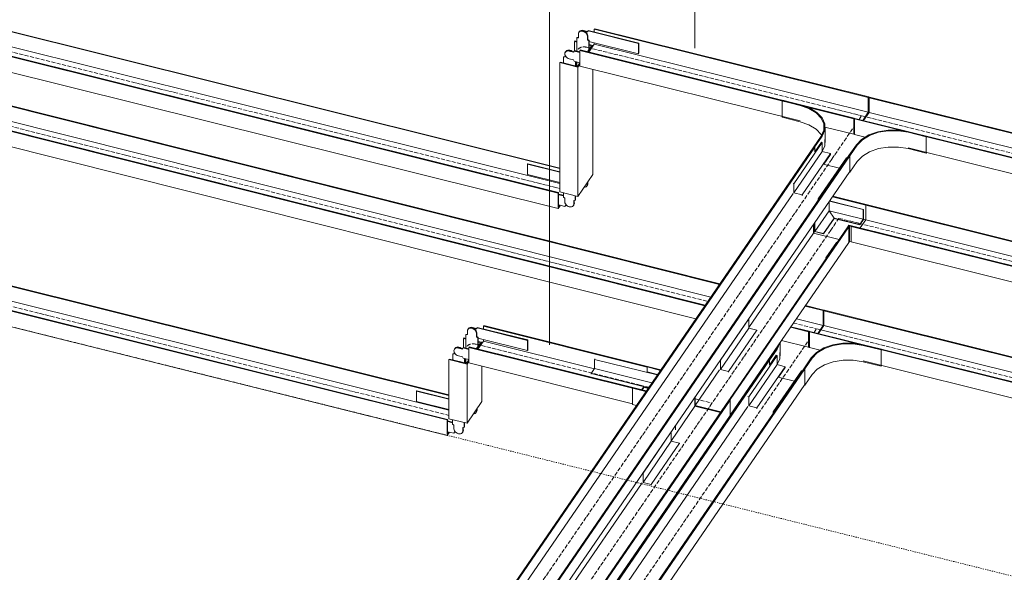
# Model space of a CAD drawing. Header units: millimetres. Extents: x 5617 to 126876, y 7718 to 242066.
# Tile 21 of 25: x 79909 to 82432, y 202225 to 203641. Entities that reach past the tile are written whole.
import ezdxf

# ---------------------------------------------------------------- set-up
doc = ezdxf.new("R2010")
doc.units = ezdxf.units.MM
doc.linetypes.add('Осевая', pattern=[14, 10, -2, 0, -2])
doc.linetypes.add('Скрыто', pattern=[6, 3, -3])
doc.layers.add('Границы 3D вида', color=7, linetype='Скрыто', lineweight=20, true_color=0x0080c0)
for name, color, linetype, lineweight in [('Кабельные лотки', 7, 'Continuous', 18), ('Марки кабельных лотков', 7, 'Continuous', 20), ('Осевая линия', 7, 'Осевая', 18), ('Соединительные детали кабельных лотков', 7, 'Continuous', 18)]:
    doc.layers.add(name, color=color, linetype=linetype, lineweight=lineweight)

# ---------------------------------------------------------------- blocks, each defined once
blk = doc.blocks.new('OSTEC_CT - ЛН_ ЛП - ОГП - Тройник - ZS - Цинкование по методу Сендзимира-1219768-МКСС_К3_L28')
at = {"layer": 'Осевая линия'}
for p, q in [((122207.3, 202839.7), (122213.7, 202849.1)), ((122137.3, 202737.7), (122195.5, 202822.6))]:
    blk.add_line(p, q, dxfattribs=at)
at = {"layer": 'Соединительные детали кабельных лотков', "color": 96, "true_color": 0x008000}
for p, q in [((122230.9, 202895.7), (122231.9, 202897.1)), ((122232.8, 202895.3), (122231.1, 202895.7)), ((122231.9, 202897.1), (122233.7, 202896.6)), ((122233.7, 202896.6), (122232.8, 202895.3)), ((122231.1, 202857.8), (122232.8, 202857.3)), ((122112.5, 202796.5), (122119.4, 202812)), ((122120.3, 202780.1), (122120.3, 202813.7)), ((122110.2, 202797), (122091.1, 202769.2)), ((122093.4, 202768.6), (122112.5, 202796.5)), ((122113.4, 202802.4), (122110.2, 202797)), ((122193.7, 202803.5), (122195.5, 202806.2)), ((122193.7, 202801.5), (122193.7, 202803.5)), ((122193.7, 202803.5), (122195.5, 202803.1)), ((122194.9, 202803.2), (122193.7, 202801.5)), ((122193.7, 202801.5), (122195.5, 202801.1)), ((122195.5, 202803.1), (122195.5, 202801.1)), ((122333.2, 202806.7), (122379.4, 202795.2)), ((122380.4, 202796.6), (122334.2, 202808.1)), ((122379.4, 202795.2), (122380.4, 202796.6)), ((122379.4, 202753.3), (122379.4, 202795.2)), ((122091.1, 202769.2), (122093.4, 202768.6)), ((122200.3, 202774.6), (122181.2, 202746.7)), ((122183.5, 202746.2), (122202.6, 202774)), ((122333.2, 202764.8), (122379.4, 202753.3)), ((122181.2, 202746.7), (122183.5, 202746.2)), ((122183.5, 202704.3), (122183.5, 202746.2)), ((122379.4, 202753.3), (122380.6, 202755)), ((122183.5, 202704.3), (122202.6, 202732.1)), ((122182.3, 202704.6), (122183.5, 202704.3))]:
    blk.add_line(p, q, dxfattribs=at)
for points in [[(122334.2, 202808.1, 0), (122308.3, 202812.2, 0), (122281.6, 202812.2, 0), (122255.7, 202808, 0), (122232.6, 202800, 0), (122213.7, 202788.6, 0), (122200.3, 202774.6, 0)], [(122202.6, 202774, 0), (122215.7, 202787.6, 0), (122234.1, 202798.8, 0), (122256.7, 202806.6, 0), (122281.9, 202810.7, 0), (122308, 202810.7, 0), (122333.2, 202806.7, 0)], [(122113.1, 202757.4, 0), (122119.4, 202772.1, 0), (122119.4, 202788.1, 0)], [(122333.2, 202764.8, 0), (122308, 202768.8, 0), (122281.9, 202768.8, 0), (122256.7, 202764.7, 0), (122234.1, 202756.9, 0), (122215.7, 202745.7, 0), (122202.6, 202732.1, 0)]]:
    blk.add_polyline3d(points, dxfattribs=at)
blk = doc.blocks.new('OSTEC_U - ЛН_ ЛП - СЛУМ - OSTEC_U - ЛН_ ЛП - СЛУМ-1216886-МКСС_К3_L28')
at = {"layer": 'Соединительные детали кабельных лотков', "color": 96, "true_color": 0x008000}
for p, q in [((122102.7, 202635.9), (122175.3, 202741.6)), ((122175.3, 202741.6), (122177.3, 202741.1)), ((122104.7, 202635.4), (122102.7, 202635.9)), ((122102.7, 202635.9), (122102.7, 202633.9))]:
    blk.add_line(p, q, dxfattribs=at)
blk = doc.blocks.new('OSTEC_U - ЛН_ ЛП - СЛУМ - OSTEC_U - ЛН_ ЛП - СЛУМ-V33-МКСС_К3_L28')
at = {"layer": 'Соединительные детали кабельных лотков', "color": 96, "true_color": 0x008000}
for p, q in [((122112.9, 202780.7), (122040.3, 202674.9)), ((122110.6, 202781.3), (122093.4, 202756.3)), ((122110.6, 202781.3), (122112.9, 202780.7)), ((122112.9, 202780.7), (122112.9, 202757.2)), ((122112.9, 202757.2), (122040.3, 202651.4)), ((122133.7, 202752), (122061.1, 202646.2)), ((122112.9, 202757.2), (122133.7, 202752)), ((122116.5, 202725), (122133.7, 202750)), ((122133.7, 202752), (122133.7, 202750)), ((122040.3, 202674.9), (122038, 202675.5)), ((122040.3, 202651.4), (122040.3, 202674.9)), ((122061.1, 202646.2), (122040.3, 202651.4)), ((122061.1, 202644.2), (122061.1, 202646.2))]:
    blk.add_line(p, q, dxfattribs=at)
blk = doc.blocks.new('OSTEC_U - ЛН_ ЛП - ПШСМ - OSTEC_U - ЛН_ ЛП - ПШСМ-1333228-МКСС_К3_L28')
at = {"layer": 'Соединительные детали кабельных лотков', "color": 96, "true_color": 0x008000}
for p, q in [((121564.9, 203197.6), (121564.9, 203186)), ((121595.4, 203178.4), (121595.4, 203190)), ((121596.1, 203189.8), (121596.1, 203179.5)), ((121564.9, 203186), (121568.6, 203183.6)), ((121568.6, 203183.6), (121568.6, 203174.4)), ((121590.4, 203164.5), (121591.2, 203165.6)), ((121591.7, 203177.8), (121595.4, 203178.4)), ((121591.7, 203168.7), (121591.7, 203177.8)), ((121592.4, 203178), (121592.4, 203169.8)), ((121596.1, 203179.5), (121595.4, 203178.4))]:
    blk.add_line(p, q, dxfattribs=at)
for points in [[(121568.6, 203174.4, 0), (121569, 203171.7, 0), (121570.1, 203169, 0), (121572, 203166.5, 0), (121574.4, 203164.3, 0), (121577.1, 203162.6, 0), (121580.1, 203161.6, 0), (121583.1, 203161.2, 0), (121585.9, 203161.5, 0), (121588.3, 203162.4, 0), (121590.1, 203164.1, 0), (121591.3, 203166.2, 0), (121591.7, 203168.7, 0)], [(121592.4, 203169.8, 0), (121592.1, 203167.3, 0), (121591.2, 203165.6, 0)]]:
    blk.add_polyline3d(points, dxfattribs=at)
blk = doc.blocks.new('OSTEC_U - ЛН_ ЛП - ПШСМ - OSTEC_U - ЛН_ ЛП - ПШСМ-1333232-МКСС_К3_L28')
at = {"layer": 'Соединительные детали кабельных лотков', "color": 96, "true_color": 0x008000}
for p, q in [((121625.9, 203216.2), (121626.7, 203217.3)), ((121627.2, 203220.4), (121627.2, 203224.6)), ((121627.9, 203225.7), (121627.9, 203221.5))]:
    blk.add_line(p, q, dxfattribs=at)
for points in [[(121625.9, 203216.2, 0), (121626.8, 203217.9, 0), (121627.2, 203220.4, 0)], [(121627.9, 203221.5, 0), (121627.6, 203219, 0), (121626.7, 203217.3, 0)]]:
    blk.add_polyline3d(points, dxfattribs=at)
blk = doc.blocks.new('OSTEC_U - ЛН_ ЛП - ПШСМ - OSTEC_U - ЛН_ ЛП - ПШСМ-1333236-МКСС_К3_L28')
at = {"layer": 'Соединительные детали кабельных лотков', "color": 96, "true_color": 0x008000}
for p, q in [((121473, 203270.7), (121473.8, 203271.8)), ((121556.1, 203250), (121473, 203270.7)), ((121473, 203270.7), (121473, 203244.3)), ((121473.8, 203271.8), (121556.1, 203251.3)), ((121473, 203244.3), (121556.1, 203223.6)), ((121625.2, 203215.1), (121625.9, 203216.2))]:
    blk.add_line(p, q, dxfattribs=at)
for points in [[(121618.4, 203211.8, 0), (121620.6, 203212.1, 0), (121623, 203213.1, 0), (121624.9, 203214.7, 0), (121626, 203216.8, 0), (121626.4, 203219.3, 0), (121626, 203222, 0)], [(121626.8, 203223.1, 0), (121627.2, 203220.4, 0), (121626.8, 203217.9, 0), (121625.9, 203216.2, 0)]]:
    blk.add_polyline3d(points, dxfattribs=at)
blk = doc.blocks.new('OSTEC_U - ЛН_ ЛП - ПШСМ - OSTEC_U - ЛН_ ЛП - ПШСМ-1333240-МКСС_К3_L28')
at = {"layer": 'Соединительные детали кабельных лотков', "color": 96, "true_color": 0x008000}
for p, q in [((121552.4, 203194.2), (121564.9, 203191.1)), ((121564.9, 203189.8), (121553.2, 203192.7)), ((121553.2, 203166.4), (121568.5, 203162.6)), ((121568.5, 203162.6), (121570.3, 203165.3)), ((121570.3, 203165.3), (121573.5, 203164.5)), ((121591.2, 203165.6), (121592, 203166.7))]:
    blk.add_line(p, q, dxfattribs=at)
for points in [[(121591.2, 203165.6, 0), (121592.1, 203167.3, 0), (121592.4, 203169.8, 0)], [(121592.8, 203173.6, 0), (121593.2, 203170.9, 0), (121592.8, 203168.4, 0), (121592, 203166.7, 0)]]:
    blk.add_polyline3d(points, dxfattribs=at)
blk = doc.blocks.new('OSTEC_CLV - ЛН_ ЛП - ПШСМ - Угол вертикальный - ZS - Цинкование по методу Сендзимира-1481697-МКСС_К3_L28')
at = {"layer": 'Осевая линия'}
blk.add_line((121625.1, 203570.4), (121625.4, 203570.3), dxfattribs=at)
blk.add_ellipse((121625.1, 203547.3), major_axis=(-23.9, 16.4), ratio=0.737588, start_param=5.180932, end_param=6.431256, dxfattribs=at)
blk = doc.blocks.new('OSTEC_U - ЛН_ ЛП - ПШСМ - OSTEC_U - ЛН_ ЛП - ПШСМ-V37-МКСС_К3_L28')
at = {"layer": 'Соединительные детали кабельных лотков', "color": 96, "true_color": 0x008000}
for p, q in [((121606.1, 203610.6), (121605.3, 203609.5)), ((121626.3, 203609.7), (121615.6, 203612.4)), ((121616.4, 203613.5), (121627, 203610.8)), ((121628, 203612.5), (121626.3, 203609.7)), ((121628, 203612.5), (121628.7, 203613.6)), ((121757.5, 203580.2), (121628, 203612.5)), ((121628.7, 203613.6), (121758.3, 203581.3)), ((121630.1, 203585.6), (121757.5, 203553.9)), ((121757.5, 203580.2), (121758.3, 203581.3)), ((121757.5, 203553.9), (121757.5, 203580.2)), ((121758.3, 203581.3), (121758.3, 203555)), ((121757.5, 203553.9), (121758.3, 203555))]:
    blk.add_line(p, q, dxfattribs=at)
for points in [[(121615.6, 203612.4, 0), (121612.6, 203612.8, 0), (121609.9, 203612.5, 0), (121607.5, 203611.5, 0), (121605.6, 203609.9, 0)], [(121606.4, 203611, 0), (121608.2, 203612.6, 0), (121610.6, 203613.6, 0), (121613.4, 203613.9, 0), (121616.4, 203613.5, 0)]]:
    blk.add_polyline3d(points, dxfattribs=at)
blk = doc.blocks.new('OSTEC_U - ЛН_ ЛП - ПШСМ - OSTEC_U - ЛН_ ЛП - ПШСМ-V38-МКСС_К3_L28')
at = {"layer": 'Соединительные детали кабельных лотков', "color": 96, "true_color": 0x008000}
for p, q in [((121570.6, 203558.8), (121569.8, 203557.7)), ((121590.8, 203558), (121580.1, 203560.6)), ((121580.1, 203540.7), (121590.8, 203538)), ((121580.9, 203561.7), (121591.5, 203559.1)), ((121592.5, 203560.7), (121590.8, 203558)), ((121592.5, 203560.7), (121593.2, 203561.9)), ((121606.9, 203557.2), (121592.5, 203560.7)), ((121593.2, 203561.9), (121606.9, 203558.5)), ((121590.8, 203538), (121592.5, 203534.4)), ((121592.5, 203534.4), (121606.9, 203530.8))]:
    blk.add_line(p, q, dxfattribs=at)
for points in [[(121580.1, 203560.6, 0), (121577.1, 203561, 0), (121574.4, 203560.7, 0), (121572, 203559.7, 0), (121570.1, 203558.1, 0), (121569, 203556, 0), (121568.6, 203553.5, 0), (121569, 203550.8, 0), (121570.1, 203548.2, 0), (121572, 203545.6, 0), (121574.4, 203543.4, 0), (121577.1, 203541.8, 0), (121580.1, 203540.7, 0)], [(121570.9, 203559.2, 0), (121572.7, 203560.9, 0), (121575.1, 203561.8, 0), (121577.9, 203562.1, 0), (121580.9, 203561.7, 0)]]:
    blk.add_polyline3d(points, dxfattribs=at)
blk = doc.blocks.new('OSTEC_U - ЛН_ ЛП - ПШСМ - OSTEC_U - ЛН_ ЛП - ПШСМ-V39-МКСС_К3_L28')
at = {"layer": 'Соединительные детали кабельных лотков', "color": 96, "true_color": 0x008000}
for p, q in [((121566.4, 203546), (121565.6, 203544.9)), ((121569.3, 203545.5), (121565.6, 203544.9)), ((121565.6, 203544.9), (121565.6, 203530.3)), ((121566.4, 203546), (121569.3, 203546.5)), ((121569.3, 203550), (121569.3, 203545.5)), ((121571.4, 203559.9), (121570.6, 203558.8)), ((121596.1, 203522.5), (121596.1, 203533.5)), ((121596.9, 203533.3), (121596.9, 203522.4))]:
    blk.add_line(p, q, dxfattribs=at)
for points in [[(121580.9, 203561.7, 0), (121577.9, 203562.1, 0), (121575.1, 203561.8, 0), (121572.7, 203560.9, 0), (121570.9, 203559.2, 0)], [(121571.7, 203560.4, 0), (121573.5, 203562, 0), (121575.9, 203563, 0), (121578.7, 203563.3, 0), (121581.7, 203562.9, 0), (121584.7, 203561.8, 0), (121587.4, 203560.1, 0)]]:
    blk.add_polyline3d(points, dxfattribs=at)
blk = doc.blocks.new('OSTEC_U - ЛН_ ЛП - ПШСМ - OSTEC_U - ЛН_ ЛП - ПШСМ-V40-МКСС_К3_L28')
at = {"layer": 'Соединительные детали кабельных лотков', "color": 96, "true_color": 0x008000}
for p, q in [((121600.4, 203595.5), (121599.6, 203594.4)), ((121603.3, 203595), (121599.6, 203594.4)), ((121599.6, 203594.4), (121599.6, 203560.3)), ((121600.4, 203595.5), (121603.3, 203596)), ((121603.3, 203604.1), (121603.3, 203595)), ((121605.3, 203609.5), (121604.6, 203608.3)), ((121626.4, 203589.2), (121626.4, 203598.4)), ((121627.2, 203599.5), (121627.2, 203590.3)), ((121627.2, 203590.3), (121626.4, 203589.2)), ((121630.1, 203586.8), (121626.4, 203589.2)), ((121627.2, 203590.3), (121630.9, 203587.9)), ((121630.9, 203587.9), (121630.1, 203586.8)), ((121630.1, 203564.1), (121630.1, 203586.8)), ((121630.9, 203587.9), (121630.9, 203565.2)), ((121599.6, 203532.6), (121599.6, 203521.8))]:
    blk.add_line(p, q, dxfattribs=at)
for points in [[(121626.4, 203598.4, 0), (121626, 203601.1, 0), (121624.9, 203603.8, 0), (121623, 203606.3, 0), (121620.6, 203608.5, 0), (121617.9, 203610.2, 0), (121614.9, 203611.2, 0), (121611.9, 203611.7, 0), (121609.1, 203611.3, 0), (121606.7, 203610.4, 0), (121604.9, 203608.8, 0), (121603.7, 203606.6, 0), (121603.3, 203604.1, 0)], [(121605.6, 203609.9, 0), (121607.5, 203611.5, 0), (121609.9, 203612.5, 0), (121612.6, 203612.8, 0), (121615.6, 203612.4, 0), (121618.6, 203611.3, 0), (121621.4, 203609.6, 0), (121623.8, 203607.4, 0), (121625.6, 203604.9, 0), (121626.8, 203602.2, 0), (121627.2, 203599.5, 0)]]:
    blk.add_polyline3d(points, dxfattribs=at)
blk = doc.blocks.new('OSTEC_CT - ЛН_ ЛП - ОГП - Тройник - ZS - Цинкование по методу Сендзимира-V44-МКСС_К3_L28')
at = {"layer": 'Осевая линия'}
for p, q in [((122322.8, 203385.6), (122329.3, 203395)), ((122252.8, 203283.6), (122311.1, 203368.5))]:
    blk.add_line(p, q, dxfattribs=at)
at = {"layer": 'Соединительные детали кабельных лотков', "color": 96, "true_color": 0x008000}
for p, q in [((122346.5, 203441.6), (122347.4, 203443)), ((122348.3, 203441.2), (122346.5, 203441.6)), ((122347.4, 203443), (122347.4, 203441.4)), ((122347.4, 203443), (122349.3, 203442.6)), ((122349.3, 203442.6), (122348.3, 203441.2)), ((122126.3, 203434.5), (122125.3, 203433.2)), ((122125.3, 203433.2), (122171.5, 203421.6)), ((122125.3, 203391.2), (122125.3, 203433.2)), ((122172.5, 203423), (122126.3, 203434.5)), ((122125.3, 203391.2), (122171.5, 203379.7)), ((122346.5, 203403.7), (122348.3, 203403.3)), ((122235.8, 203326.1), (122235.8, 203366)), ((122225.7, 203342.9), (122206.6, 203315.1)), ((122208.9, 203314.5), (122228.1, 203342.4)), ((122309.2, 203349.4), (122310.2, 203350.9)), ((122309.2, 203347.4), (122309.2, 203349.4)), ((122309.2, 203349.4), (122311.1, 203349)), ((122310.4, 203349.1), (122309.2, 203347.4)), ((122309.2, 203347.4), (122311.1, 203347)), ((122311.1, 203349), (122311.1, 203347)), ((122448.8, 203352.6), (122495, 203341.1)), ((122495.9, 203342.5), (122449.7, 203354)), ((122495, 203341.1), (122495.9, 203342.5)), ((122495, 203299.2), (122495, 203341.1)), ((122206.6, 203315.1), (122208.9, 203314.5)), ((122315.8, 203320.5), (122296.7, 203292.7)), ((122299.1, 203292.1), (122318.2, 203319.9)), ((122296.7, 203292.7), (122299.1, 203292.1)), ((122299.1, 203250.2), (122299.1, 203292.1)), ((122448.8, 203310.7), (122495, 203299.2)), ((122495, 203299.2), (122496.2, 203300.9)), ((122299.1, 203250.2), (122318.2, 203278)), ((122297.9, 203250.5), (122299.1, 203250.2))]:
    blk.add_line(p, q, dxfattribs=at)
for points in [[(122171.5, 203421.6, 0), (122194.2, 203413.8, 0), (122212.6, 203402.7, 0), (122225.7, 203389.1, 0), (122232.5, 203373.9, 0), (122232.5, 203358.1, 0), (122225.7, 203342.9, 0)], [(122228.1, 203342.4, 0), (122235, 203357.9, 0), (122234.9, 203374.1, 0), (122228, 203389.6, 0), (122214.6, 203403.6, 0), (122195.7, 203415, 0), (122172.5, 203423, 0)], [(122227, 203345.1, 0), (122225.7, 203347.2, 0), (122212.6, 203360.8, 0), (122194.2, 203371.9, 0), (122171.5, 203379.7, 0)], [(122449.7, 203354, 0), (122423.9, 203358.1, 0), (122397.1, 203358.1, 0), (122371.3, 203353.9, 0), (122348.1, 203345.9, 0), (122329.2, 203334.5, 0), (122315.8, 203320.5, 0)], [(122318.2, 203319.9, 0), (122331.2, 203333.6, 0), (122349.6, 203344.7, 0), (122372.2, 203352.6, 0), (122397.5, 203356.6, 0), (122423.6, 203356.6, 0), (122448.8, 203352.6, 0)], [(122228.6, 203303.3, 0), (122235, 203318, 0), (122235, 203334, 0)], [(122448.8, 203310.7, 0), (122423.6, 203314.7, 0), (122397.5, 203314.7, 0), (122372.2, 203310.7, 0), (122349.6, 203302.8, 0), (122331.2, 203291.7, 0), (122318.2, 203278, 0)]]:
    blk.add_polyline3d(points, dxfattribs=at)
blk = doc.blocks.new('OSTEC_U - ЛН_ ЛП - ПШСМ - OSTEC_U - ЛН_ ЛП - ПШСМ-V49-МКСС_К3_L28')
at = {"layer": 'Соединительные детали кабельных лотков', "color": 96, "true_color": 0x008000}
for p, q in [((121268, 202612.9), (121280.5, 202609.8)), ((121280.5, 202608.5), (121268.8, 202611.5)), ((121268.8, 202585.1), (121284.1, 202581.3)), ((121284.1, 202581.3), (121285.9, 202584.1)), ((121285.9, 202584), (121284.9, 202582.4)), ((121285.9, 202584.1), (121289.9, 202583)), ((121306.8, 202584.3), (121307.6, 202585.4))]:
    blk.add_line(p, q, dxfattribs=at)
for points in [[(121306.8, 202584.3, 0), (121307.6, 202586, 0), (121308, 202588.5, 0)], [(121308.4, 202592.3, 0), (121308.8, 202589.6, 0), (121308.4, 202587.1, 0), (121307.6, 202585.4, 0)]]:
    blk.add_polyline3d(points, dxfattribs=at)
blk = doc.blocks.new('OSTEC_CLH - ЛН_ ЛП - СЛУМИ - Угол горизонтальный - ZS - Цинкование по методу Сендзимира-V52-МКСС_К3_L28')
at = {"layer": 'Осевая линия'}
for p, q in [((122250, 203101.5), (122271, 203132.1)), ((122321.9, 203119.5), (122271, 203132.1)), ((122320.9, 203119.7), (122321.9, 203119.5))]:
    blk.add_line(p, q, dxfattribs=at)
at = {"layer": 'Соединительные детали кабельных лотков', "color": 96, "true_color": 0x008000}
for p, q in [((122254.4, 203187.2), (122340, 203165.9)), ((122255.4, 203188.6), (122341, 203167.3)), ((122341, 203167.3), (122340, 203165.9)), ((122340, 203165.9), (122340, 203128)), ((122206.2, 203094.5), (122206.2, 203116.8)), ((122296.8, 203114.7), (122293.9, 203110.5)), ((122296.2, 203110), (122298.1, 203112.7)), ((122296.8, 203114.7), (122303.7, 203113)), ((122302.7, 203111.6), (122298.1, 203112.7)), ((122298.1, 203112.7), (122298.1, 203072.8)), ((122303.7, 203113), (122302.7, 203111.6)), ((122302.7, 203111.6), (122302.7, 203071.7)), ((122340, 203128), (122325.9, 203107.5)), ((122333.5, 203129.6), (122340, 203128)), ((122208.7, 203098.2), (122206.2, 203094.5)), ((122206.2, 203094.5), (122271.7, 203078.2)), ((122293.9, 203110.5), (122296.2, 203110)), ((122296.2, 203070), (122296.2, 203110)), ((122298.1, 203072.8), (122296.2, 203070)), ((122298.1, 203072.8), (122302.7, 203071.7))]:
    blk.add_line(p, q, dxfattribs=at)
blk = doc.blocks.new('OSTEC_U - ЛН_ ЛП - СЛУМИ - OSTEC_U - ЛН_ ЛП - СЛУМИ-V53-МКСС_К3_L28')
at = {"layer": 'Соединительные детали кабельных лотков', "color": 96, "true_color": 0x008000}
for p, q in [((122245.8, 203151.6), (122245.8, 203174.6)), ((122245.8, 203174.6), (122245.8, 203151.6)), ((122246.9, 203176.1), (122333.6, 203154.5)), ((122333.9, 203155), (122247.2, 203176.6)), ((122209.5, 203098.7), (122245.8, 203151.6)), ((122258.8, 203132.7), (122245.8, 203151.6)), ((122245.8, 203151.6), (122333.6, 203129.7)), ((122245.8, 203151.6), (122258.8, 203132.7)), ((122333.6, 203154.5), (122333.9, 203155)), ((122333.6, 203154.5), (122333.6, 203129.7)), ((122333.9, 203155), (122333.9, 203129.5)), ((122208.7, 203098.2), (122208.7, 203120.5)), ((122209.5, 203098.7), (122209.5, 203121.7)), ((122231.7, 203093.1), (122258.8, 203132.7)), ((122258.8, 203132), (122231.7, 203092.4)), ((122258.8, 203132), (122258.8, 203132.7)), ((122258.8, 203132.7), (122324.4, 203116.3)), ((122258.8, 203132.7), (122258.8, 203132)), ((122324.4, 203115.6), (122258.8, 203132)), ((122333.6, 203129.7), (122324.4, 203116.3)), ((122333.9, 203129.5), (122324.4, 203115.6)), ((122324.4, 203116.3), (122324.4, 203115.6)), ((122231.7, 203092.4), (122208.7, 203098.2)), ((122231.7, 203093.1), (122209.5, 203098.7)), ((122231.7, 203092.4), (122231.7, 203093.1))]:
    blk.add_line(p, q, dxfattribs=at)
blk = doc.blocks.new('OSTEC_U - ЛН_ ЛП - СЛУМИ - OSTEC_U - ЛН_ ЛП - СЛУМИ-V48-МКСС_К3_L28')
at = {"layer": 'Соединительные детали кабельных лотков', "color": 96, "true_color": 0x008000}
for p, q in [((110425.3, 205265.6), (110398.2, 205226)), ((110427, 205266), (110425.3, 205265.6)), ((110399.4, 205225.7), (110398.2, 205226)), ((110398.2, 205226), (110398.2, 205225.3))]:
    blk.add_line(p, q, dxfattribs=at)
blk = doc.blocks.new('OSTEC_CT - ЛН_ ЛП - ОГП - Тройник - ZS - Цинкование по методу Сендзимира-V54-МКСС_К3_L28')
at = {"layer": 'Осевая линия'}
for p, q in [((121761.3, 202704.8), (121784, 202699.1)), ((121902.3, 202669.7), (121946.2, 202658.7))]:
    blk.add_line(p, q, dxfattribs=at)
at = {"layer": 'Соединительные детали кабельных лотков', "color": 96, "true_color": 0x008000}
for p, q in [((121780.4, 202752.6), (121779.5, 202751.2)), ((121779.5, 202751.2), (121813.8, 202742.6)), ((121814.8, 202744), (121780.4, 202752.6)), ((121743.2, 202698.3), (121742.2, 202696.9)), ((121742.2, 202696.9), (121776.5, 202688.3)), ((121742.2, 202655), (121742.2, 202696.9)), ((121777.5, 202689.7), (121743.2, 202698.3)), ((121766.6, 202692.4), (121771.1, 202699)), ((121989.7, 202667.2), (121990.5, 202668.3)), ((121992, 202666.6), (121989.7, 202667.2)), ((121990.5, 202668.3), (121992.8, 202667.7)), ((121990.5, 202667), (121990.5, 202668.3)), ((121992.8, 202667.7), (121992, 202666.6)), ((121992, 202626.7), (121992, 202666.6)), ((121992.8, 202667.7), (121992.8, 202627.8)), ((121742.2, 202655), (121752, 202652.6)), ((121992.8, 202627.8), (121992, 202626.7)), ((121852.7, 202589.8), (121852.7, 202601.8))]:
    blk.add_line(p, q, dxfattribs=at)
blk = doc.blocks.new('OSTEC_U - ЛН_ ЛП - СЛУМ - OSTEC_U - ЛН_ ЛП - СЛУМ-V55-МКСС_К3_L28')
at = {"layer": 'Соединительные детали кабельных лотков', "color": 96, "true_color": 0x008000}
for p, q in [((122040.2, 202874.3), (121967.6, 202768.5)), ((122040.2, 202874.3), (122040.2, 202850.8)), ((122040.2, 202850.8), (121967.6, 202745)), ((122061, 202845.6), (121988.4, 202739.8)), ((122040.2, 202850.8), (122061, 202845.6)), ((122061, 202845.6), (122061, 202843.6)), ((121967.6, 202745), (121967.6, 202768.5)), ((121988.4, 202739.8), (121967.6, 202745)), ((121988.4, 202737.8), (121988.4, 202739.8))]:
    blk.add_line(p, q, dxfattribs=at)
blk = doc.blocks.new('OSTEC_U - ЛН_ ЛП - СЛУМ - OSTEC_U - ЛН_ ЛП - СЛУМ-1216893-МКСС_К3_L28')
at = {"layer": 'Соединительные детали кабельных лотков', "color": 96, "true_color": 0x008000}
for p, q in [((121841.5, 202584.8), (121769, 202479)), ((121841.5, 202584.8), (121841.5, 202561.3)), ((121841.5, 202561.3), (121769, 202455.5)), ((121862.3, 202556.1), (121789.8, 202450.3)), ((121841.5, 202561.3), (121862.3, 202556.1)), ((121862.3, 202556.1), (121862.3, 202554.1)), ((121769, 202455.5), (121769, 202479)), ((121789.8, 202450.3), (121769, 202455.5)), ((121789.8, 202448.3), (121789.8, 202450.3))]:
    blk.add_line(p, q, dxfattribs=at)
blk = doc.blocks.new('OSTEC_U - ЛН_ ЛП - СЛУМ - OSTEC_U - ЛН_ ЛП - СЛУМ-V56-МКСС_К3_L28')
at = {"layer": 'Соединительные детали кабельных лотков', "color": 96, "true_color": 0x008000}
for p, q in [((121644.5, 202770.8), (121645.5, 202772.2)), ((121644.5, 202747.2), (121644.5, 202770.8)), ((121805.6, 202730.7), (121644.5, 202770.8)), ((121635.9, 202734.7), (121644.5, 202747.2)), ((121635.9, 202732.7), (121635.9, 202734.7)), ((121783.2, 202698), (121635.9, 202734.7)), ((121791.8, 202710.6), (121644.5, 202747.2)), ((121806.5, 202732.1), (121779.5, 202738.8)), ((121769.9, 202699.3), (121782, 202696.3))]:
    blk.add_line(p, q, dxfattribs=at)

msp = doc.modelspace()

# ---------------------------------------------------------------- linework, layer by layer
at = {"layer": 'Границы 3D вида'}
msp.add_line((85011.8, 201578.1), (66397.1, 206214.6), dxfattribs=at)
at = {"layer": 'Кабельные лотки', "color": 96, "true_color": 0x008000}
for p, q in [((66458.4, 206791.5), (81702.2, 202962.6)), ((66459.4, 206792.9), (81703.1, 202964)), ((66420.9, 206737.3), (81664.9, 202908.3)), ((66421.9, 206738.7), (81665.9, 202909.7)), ((66537.7, 206733.7), (81680, 202930.2)), ((66420.9, 206697.4), (81641.6, 202874.3)), ((68679.3, 206401.3), (81293.5, 203259.4)), ((68680.3, 206402.7), (81293.5, 203261)), ((68642.1, 206347), (81288.9, 203197)), ((68643, 206348.4), (81289.9, 203198.4)), ((68758.9, 206343.6), (81293.5, 203221.5)), ((68642.1, 206307.1), (81288.9, 203157.1)), ((70237.8, 205361), (81009.1, 202678.1)), ((70238.8, 205362.4), (81009.1, 202679.8)), ((70200.6, 205306.7), (81004.5, 202615.7)), ((70201.6, 205308.1), (81005.4, 202617.1)), ((70237.8, 205323.1), (81009.1, 202640.2)), ((70200.6, 205266.8), (81004.5, 202575.8)), ((81381.6, 203616.5), (81382.5, 203618)), ((81381.6, 203609.8), (81381.6, 203616.5)), ((81381.6, 203616.5), (82083.9, 203441.6)), ((81382.5, 203618), (82084.9, 203443)), ((81331.7, 203586.7), (81330.7, 203585.3)), ((81330.7, 203585.3), (81337.1, 203583.7)), ((81330.7, 203562.9), (81330.7, 203585.3)), ((81337.1, 203585.4), (81331.7, 203586.7)), ((81374.6, 203574.4), (81364.1, 203559)), ((81366.4, 203558.4), (81377.9, 203575.2)), ((81367.5, 203558.2), (81381.6, 203578.7)), ((81377.9, 203575.2), (81368.3, 203577.6)), ((81369.1, 203575.8), (81374.6, 203574.4)), ((81377.9, 203573.3), (81377.9, 203575.2)), ((81381.6, 203578.7), (81381.6, 203582.1)), ((81381.6, 203578.7), (82083.9, 203403.7)), ((81344.3, 203562.3), (81345.3, 203563.7)), ((81344.3, 203522.4), (81344.3, 203562.3)), ((81344.3, 203562.3), (82046.7, 203387.3)), ((81345.3, 203563.7), (82047.6, 203388.8)), ((81294.5, 203532.5), (81293.5, 203531)), ((81293.5, 203531), (81339.7, 203519.5)), ((81293.5, 203199.8), (81293.5, 203531)), ((81338.3, 203521.5), (81294.5, 203532.5)), ((81344.3, 203530.3), (81338.3, 203521.5)), ((81339.7, 203519.5), (81344.3, 203526.3)), ((81339.7, 203188.3), (81339.7, 203519.5)), ((81344.3, 203522.4), (81909, 203381.7)), ((81377.9, 203244), (81377.9, 203514)), ((82084.9, 203443), (82083.9, 203441.6)), ((82083.9, 203441.6), (82083.9, 203403.7)), ((82084.9, 203441.4), (82084.9, 203443)), ((82085.8, 203441.2), (82086.7, 203442.6)), ((82085.8, 203403.3), (82085.8, 203441.1)), ((82085.8, 203441.1), (84241.8, 202904.1)), ((82086.7, 203442.6), (84242.7, 202905.5)), ((82047.6, 203388.8), (82046.7, 203387.3)), ((82047.6, 203350.9), (82047.6, 203388.8)), ((82083.9, 203403.7), (82069.8, 203383.2)), ((82071.7, 203382.8), (82085.8, 203403.3)), ((82085.8, 203403.3), (84241.8, 202866.3)), ((81972.4, 203365.9), (82046.7, 203347.4)), ((82046.7, 203387.3), (82046.7, 203347.4)), ((82048.5, 203386.9), (82049.5, 203388.3)), ((82048.5, 203347), (82048.5, 203386.9)), ((82048.5, 203386.9), (84204.5, 202849.9)), ((82049.5, 203388.3), (84205.5, 202851.3)), ((82046.7, 203347.4), (82047.8, 203349.1)), ((82048.5, 203352.2), (82047.6, 203350.9)), ((82048.5, 203347), (82076, 203340.1)), ((81944.1, 203315.1), (80280.2, 200890.4)), ((81946.4, 203314.5), (80282.6, 200889.8)), ((81944.1, 203315.1), (81946.4, 203314.5)), ((81946.4, 203314.5), (81946.4, 203302.2)), ((82034.1, 203292.7), (80370.3, 200867.9)), ((82036.5, 203292.1), (80372.6, 200867.3)), ((82034.1, 203292.7), (82036.5, 203292.1)), ((82036.5, 203292.1), (82036.5, 203252.2)), ((82186.2, 203312.7), (84185.8, 202814.6)), ((81968.3, 203271.2), (82009.9, 203260.8)), ((82036.5, 203252.2), (80394.1, 200858.7)), ((81377.9, 203244), (81339.7, 203188.3)), ((81891, 203195.9), (80282.6, 200851.9)), ((81289.9, 203198.4), (81288.9, 203197)), ((81288.9, 203197), (81288.9, 203157.1)), ((81289.9, 203160.5), (81289.9, 203198.4)), ((81339.7, 203188.3), (81293.5, 203199.8)), ((81288.9, 203157.1), (81294, 203164.5)), ((81293.4, 203165.7), (81289.9, 203160.5)), ((82077.4, 203165.9), (82078.4, 203167.3)), ((82077.4, 203128), (82077.4, 203165.9)), ((84083.8, 202666.1), (82077.4, 203165.9)), ((84084.8, 202667.5), (82078.4, 203167.3)), ((81943.6, 203116.8), (81943.6, 203094.5)), ((82040.2, 203111.6), (82041.2, 203113)), ((82040.2, 203071.7), (82040.2, 203111.6)), ((84046.6, 202611.8), (82040.2, 203111.6)), ((84047.6, 202613.2), (82041.2, 203113)), ((82063.4, 203107.5), (82077.4, 203128)), ((84061.6, 202633.7), (82077.4, 203128)), ((82031.3, 203110.5), (81727.9, 202668.3)), ((82033.7, 203110), (81730.2, 202667.7)), ((81943.6, 203094.5), (81777.7, 202852.7)), ((81943.6, 203094.5), (82009.1, 203078.2)), ((82031.3, 203110.5), (82033.7, 203110)), ((82033.7, 203110), (82033.7, 203070)), ((82033.7, 203070), (81730.2, 202627.8)), ((84023.2, 202577.8), (82040.2, 203071.7)), ((81922, 202907.3), (81968.5, 202895.7)), ((81923, 202908.7), (81969.5, 202897.1)), ((81969.5, 202897.1), (81968.5, 202895.7)), ((81968.5, 202895.7), (81968.5, 202857.8)), ((81969.5, 202895.4), (81969.5, 202897.1)), ((81970.2, 202895.3), (81971.2, 202896.6)), ((81970.2, 202857.4), (81970.2, 202895.2)), ((81970.2, 202895.2), (83909.6, 202412.2)), ((81971.2, 202896.6), (83910.6, 202413.6)), ((81899.8, 202875), (81968.5, 202857.8)), ((81097.2, 202855.7), (81098.1, 202857.1)), ((81097.2, 202848.9), (81097.2, 202855.7)), ((81097.2, 202855.7), (81516.9, 202751.1)), ((81098.1, 202857.1), (81517.9, 202752.6)), ((81884.8, 202853.1), (81931, 202841.5)), ((81885.7, 202854.5), (81932, 202842.9)), ((81932, 202842.9), (81931, 202841.5)), ((81931, 202841.5), (81931, 202801.6)), ((81932, 202805), (81932, 202842.9)), ((81933, 202841), (81934, 202842.4)), ((81933, 202801.1), (81933, 202841)), ((81933, 202841), (83872.4, 202357.9)), ((81934, 202842.4), (83873.3, 202359.3)), ((81968.5, 202857.8), (81954.3, 202837.3)), ((81956.2, 202836.9), (81970.2, 202857.4)), ((81970.2, 202857.4), (83887.4, 202379.8)), ((81047.3, 202825.9), (81046.3, 202824.5)), ((81046.3, 202824.5), (81052.7, 202822.9)), ((81046.3, 202801), (81046.3, 202824.5)), ((81052.7, 202824.5), (81047.3, 202825.9)), ((81090.2, 202813.5), (81079.7, 202798.2)), ((81082, 202797.6), (81093.5, 202814.4)), ((81083.1, 202797.3), (81097.2, 202817.8)), ((81093.5, 202814.4), (81083.9, 202816.8)), ((81084.7, 202814.9), (81090.2, 202813.5)), ((81093.5, 202812.5), (81093.5, 202814.4)), ((81097.2, 202817.8), (81097.2, 202821.3)), ((81097.2, 202817.8), (81381.8, 202746.9)), ((81861.4, 202819), (81931, 202801.6)), ((81059.9, 202801.4), (81060.9, 202802.8)), ((81059.9, 202761.5), (81059.9, 202801.4)), ((81059.9, 202801.4), (81479.7, 202696.9)), ((81060.9, 202802.8), (81480.7, 202698.3)), ((81931, 202801.6), (81932.2, 202803.3)), ((81933, 202806.5), (81932, 202805)), ((81933, 202801.1), (81960.5, 202794.2)), ((80499.6, 200832.5), (81828.5, 202769.2)), ((80501.9, 200831.9), (81830.9, 202768.6)), ((81010.1, 202771.6), (81009.1, 202770.2)), ((81009.1, 202770.2), (81055.3, 202758.7)), ((81009.1, 202618.6), (81009.1, 202770.2)), ((81053.9, 202760.7), (81010.1, 202771.6)), ((81059.9, 202769.4), (81053.9, 202760.7)), ((81055.3, 202758.7), (81059.9, 202765.4)), ((81055.3, 202607), (81055.3, 202758.7)), ((81059.9, 202761.5), (81479.7, 202657)), ((81828.5, 202769.2), (81830.9, 202768.6)), ((81830.9, 202768.6), (81830.9, 202756.2)), ((82070.7, 202766.8), (83849, 202323.8)), ((80589.6, 200810), (81918.6, 202746.8)), ((80592, 200809.5), (81921, 202746.2)), ((81093.5, 202662.7), (81093.5, 202753.2)), ((81517.9, 202752.6), (81516.9, 202751.1)), ((81516.9, 202751.1), (81516.9, 202738.8)), ((81702.8, 202743.6), (81640.1, 202652.3)), ((81918.6, 202746.8), (81921, 202746.2)), ((81921, 202746.2), (81921, 202706.3)), ((81852.8, 202725.3), (81894.4, 202714.9)), ((80615.4, 200803.6), (81921, 202706.3)), ((81480.7, 202698.3), (81479.7, 202696.9)), ((81479.7, 202696.9), (81479.7, 202657)), ((81507.4, 202699.4), (81502.8, 202692.7)), ((81504, 202692.4), (81508.6, 202699)), ((81727.1, 202667.2), (80472.7, 200839.2)), ((81729.4, 202666.6), (80475, 200838.6)), ((81093.5, 202662.7), (81055.3, 202607)), ((81639.4, 202673.5), (81639.4, 202651.2)), ((81640.1, 202652.3), (81640.1, 202674.6)), ((81727.1, 202667.2), (81729.4, 202666.6)), ((81730.2, 202667.7), (81727.9, 202668.3)), ((81727.9, 202668.3), (81727.9, 202667)), ((81729.4, 202666.6), (81729.4, 202626.7)), ((81730.2, 202627.8), (81730.2, 202667.7)), ((80524.1, 200826.4), (81775.5, 202650)), ((81639.4, 202651.2), (81579, 202563.2)), ((81639.4, 202651.2), (81704.9, 202634.9)), ((81705.7, 202636), (81640.1, 202652.3)), ((81729.4, 202626.7), (80498.4, 200832.8)), ((81005.4, 202617.1), (81004.5, 202615.7)), ((81004.5, 202615.7), (81004.5, 202575.8)), ((81005.4, 202579.2), (81005.4, 202617.1)), ((81055.3, 202607), (81009.1, 202618.6)), ((81004.5, 202575.8), (81010.2, 202584.1)), ((81009, 202584.4), (81005.4, 202579.2)), ((81504.1, 202454.1), (80407.2, 200855.5))]:
    msp.add_line(p, q, dxfattribs=at)
at = {"layer": 'Марки кабельных лотков'}
for p, q in [((81266.6, 202808.3), (81266.6, 206301.4)), ((81639, 203568.1), (81639, 204977.2))]:
    msp.add_line(p, q, dxfattribs=at)
at = {"layer": 'Осевая линия'}
for p, q in [((66440.1, 206745.1), (81672.4, 202919.1)), ((68661.2, 206354.9), (81293.5, 203208.5)), ((70219.7, 205314.6), (81009.1, 202627.2)), ((81363.4, 203570.2), (82065.8, 203395.2)), ((81335.7, 203522.1), (81335.7, 203533)), ((82067.6, 203394.8), (84223.6, 202857.8)), ((81990.3, 203283.6), (80326.4, 200858.9)), ((84054, 202622.6), (82059.3, 203119.5)), ((81987.5, 203101.5), (81684, 202659.3)), ((81892.2, 202863.9), (81950.2, 202849.3)), ((81952.1, 202848.9), (83879.8, 202368.7)), ((81079, 202809.3), (81498.8, 202704.8)), ((81051.3, 202761.2), (81051.3, 202772.1)), ((80557.5, 200818), (81874.7, 202737.7)), ((81683.2, 202658.2), (80440.5, 200847.2))]:
    msp.add_line(p, q, dxfattribs=at)

# ---------------------------------------------------------------- block references
at = {"layer": 'Соединительные детали кабельных лотков', "color": 96, "true_color": 0x008000}
for name, p in [('OSTEC_U - ЛН_ ЛП - ПШСМ - OSTEC_U - ЛН_ ЛП - ПШСМ-V40-МКСС_К3_L28', (-40262.6, 0)), ('OSTEC_U - ЛН_ ЛП - ПШСМ - OSTEC_U - ЛН_ ЛП - ПШСМ-V37-МКСС_К3_L28', (-40262.6, 0)), ('OSTEC_U - ЛН_ ЛП - ПШСМ - OSTEC_U - ЛН_ ЛП - ПШСМ-V39-МКСС_К3_L28', (-40262.6, 0)), ('OSTEC_U - ЛН_ ЛП - ПШСМ - OSTEC_U - ЛН_ ЛП - ПШСМ-V38-МКСС_К3_L28', (-40262.6, 0)), ('OSTEC_U - ЛН_ ЛП - СЛУМ - OSTEC_U - ЛН_ ЛП - СЛУМ-V33-МКСС_К3_L28', (-40147, 545.9)), ('OSTEC_U - ЛН_ ЛП - ПШСМ - OSTEC_U - ЛН_ ЛП - ПШСМ-1333236-МКСС_К3_L28', (-40262.6, 0)), ('OSTEC_U - ЛН_ ЛП - СЛУМ - OSTEC_U - ЛН_ ЛП - СЛУМ-1216886-МКСС_К3_L28', (-40147, 545.9)), ('OSTEC_U - ЛН_ ЛП - ПШСМ - OSTEC_U - ЛН_ ЛП - ПШСМ-1333232-МКСС_К3_L28', (-40262.6, 0)), ('OSTEC_U - ЛН_ ЛП - ПШСМ - OSTEC_U - ЛН_ ЛП - ПШСМ-1333240-МКСС_К3_L28', (-40262.6, 0)), ('OSTEC_U - ЛН_ ЛП - ПШСМ - OSTEC_U - ЛН_ ЛП - ПШСМ-1333228-МКСС_К3_L28', (-40262.6, 0)), ('OSTEC_U - ЛН_ ЛП - СЛУМИ - OSTEC_U - ЛН_ ЛП - СЛУМИ-V53-МКСС_К3_L28', (-40262.6, 0)), ('OSTEC_U - ЛН_ ЛП - СЛУМИ - OSTEC_U - ЛН_ ЛП - СЛУМИ-V48-МКСС_К3_L28', (-28422.9, -2195.1)), ('OSTEC_U - ЛН_ ЛП - СЛУМ - OSTEC_U - ЛН_ ЛП - СЛУМ-V55-МКСС_К3_L28', (-40262.6, 0)), ('OSTEC_U - ЛН_ ЛП - ПШСМ - OSTEC_U - ЛН_ ЛП - ПШСМ-V40-МКСС_К3_L28', (-40547, -760.8)), ('OSTEC_U - ЛН_ ЛП - ПШСМ - OSTEC_U - ЛН_ ЛП - ПШСМ-V37-МКСС_К3_L28', (-40547, -760.8)), ('OSTEC_U - ЛН_ ЛП - ПШСМ - OSTEC_U - ЛН_ ЛП - ПШСМ-V39-МКСС_К3_L28', (-40547, -760.8)), ('OSTEC_U - ЛН_ ЛП - ПШСМ - OSTEC_U - ЛН_ ЛП - ПШСМ-V38-МКСС_К3_L28', (-40547, -760.8)), ('OSTEC_U - ЛН_ ЛП - СЛУМ - OSTEC_U - ЛН_ ЛП - СЛУМ-V56-МКСС_К3_L28', (-40262.6, 0)), ('OSTEC_U - ЛН_ ЛП - СЛУМ - OSTEC_U - ЛН_ ЛП - СЛУМ-V33-МКСС_К3_L28', (-40262.6, 0)), ('OSTEC_U - ЛН_ ЛП - СЛУМ - OSTEC_U - ЛН_ ЛП - СЛУМ-1216886-МКСС_К3_L28', (-40262.6, 0)), ('OSTEC_U - ЛН_ ЛП - ПШСМ - OSTEC_U - ЛН_ ЛП - ПШСМ-1333236-МКСС_К3_L28', (-40547, -581.3)), ('OSTEC_U - ЛН_ ЛП - ПШСМ - OSTEC_U - ЛН_ ЛП - ПШСМ-1333232-МКСС_К3_L28', (-40547, -581.3)), ('OSTEC_U - ЛН_ ЛП - ПШСМ - OSTEC_U - ЛН_ ЛП - ПШСМ-V49-МКСС_К3_L28', (-40262.6, 0)), ('OSTEC_U - ЛН_ ЛП - ПШСМ - OSTEC_U - ЛН_ ЛП - ПШСМ-1333228-МКСС_К3_L28', (-40547, -581.3)), ('OSTEC_U - ЛН_ ЛП - СЛУМ - OSTEC_U - ЛН_ ЛП - СЛУМ-1216893-МКСС_К3_L28', (-40262.6, 0))]:
    msp.add_blockref(name, p, dxfattribs=at)
at = {"layer": 'Соединительные детали кабельных лотков'}
for name, p in [('OSTEC_CLV - ЛН_ ЛП - ПШСМ - Угол вертикальный - ZS - Цинкование по методу Сендзимира-1481697-МКСС_К3_L28', (-40262.6, 0)), ('OSTEC_CT - ЛН_ ЛП - ОГП - Тройник - ZS - Цинкование по методу Сендзимира-V44-МКСС_К3_L28', (-40262.6, 0)), ('OSTEC_CLH - ЛН_ ЛП - СЛУМИ - Угол горизонтальный - ZS - Цинкование по методу Сендзимира-V52-МКСС_К3_L28', (-40262.6, 0)), ('OSTEC_CT - ЛН_ ЛП - ОГП - Тройник - ZS - Цинкование по методу Сендзимира-1219768-МКСС_К3_L28', (-40262.6, 0)), ('OSTEC_CLV - ЛН_ ЛП - ПШСМ - Угол вертикальный - ZS - Цинкование по методу Сендзимира-1481697-МКСС_К3_L28', (-40547, -760.8)), ('OSTEC_CT - ЛН_ ЛП - ОГП - Тройник - ZS - Цинкование по методу Сендзимира-V54-МКСС_К3_L28', (-40262.6, 0))]:
    msp.add_blockref(name, p, dxfattribs=at)

doc.saveas('drawing.dxf')
